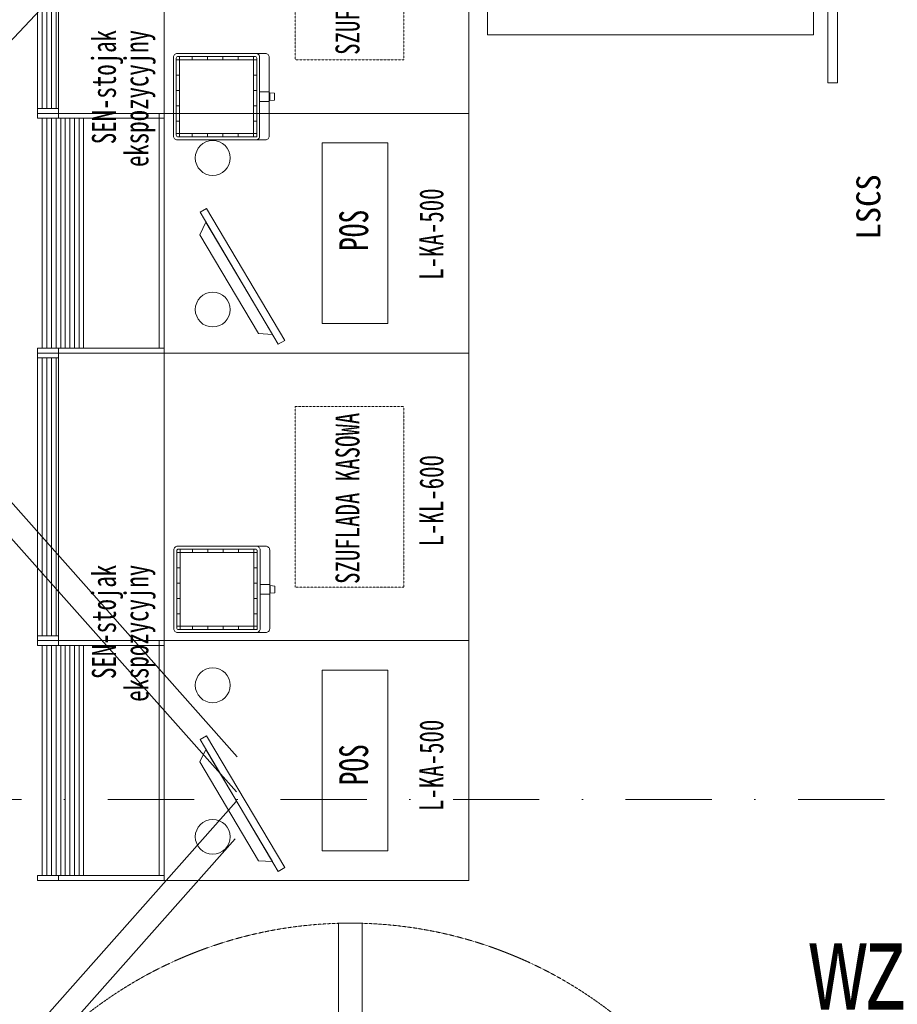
# Model space of a CAD drawing. Header units: centimetres. Extents: x -9388 to 91680, y -1419244 to 50347.
# Tile 82 of 183: x 39323 to 41154, y -706533 to -704479. Entities that reach past the tile are written whole.
import ezdxf
from ezdxf.enums import TextEntityAlignment as Align

# ---------------------------------------------------------------- set-up
doc = ezdxf.new("R2010")
doc.units = ezdxf.units.CM
for name, pattern in [('DASHED', [0.75, 0.5, -0.25]), ('HIDDEN2', [0.1875, 0.125, -0.0625]), ('Kropki i Kreski', [360, 180, -90, 0, -90])]:
    doc.linetypes.add(name, pattern=pattern)
for name, color, linetype, lineweight in [('MEBLE PKN_Nr_pióra__101', 7, 'Continuous', 5), ('MEBLE PKN_Nr_pióra__161', 7, 'Continuous', 5), ('Osie_Nr_pióra__1', 7, 'Continuous', 13), ('Osie_Nr_pióra__4', 7, 'Continuous', 13), ('Q_opisy_średnice_woda', 3, 'Continuous', 9), ('Q_podkład', 8, 'Continuous', 9), ('Strefy_Nr_pióra__7', 7, 'Continuous', 13), ('Wnętrze - umeblowanie_Nr_pióra__1', 7, 'Continuous', 13), ('Wnętrze - umeblowanie_Nr_pióra__101', 7, 'Continuous', 5)]:
    doc.layers.add(name, color=color, linetype=linetype, lineweight=lineweight)
doc.layers.add('Osie', color=7, linetype='Continuous')
doc.layers.add('Q_uwagi', color=7, linetype='Continuous', lineweight=30, true_color=0xff0101, plot=False)
doc.styles.add('Arial Narrow_____', font='ARIALN.TTF', dxfattribs={"width": 0.8})
doc.styles.add('GENERATED_STYLE_2', font='arial.ttf')
doc.styles.add('GENERATED_STYLE_3', font='calibri.ttf')

# ---------------------------------------------------------------- blocks, each defined once
blk = doc.blocks.new('Standardowy znacznik siatki_3')
at = {"layer": 'Osie_Nr_pióra__4', "linetype": 'Kropki i Kreski'}
blk.add_line((1000, 0), (17990.8, 0), dxfattribs=at)
at = {"layer": 'Osie_Nr_pióra__1', "style": 'GENERATED_STYLE_3'}
for tag, p in [('AC_MarkerText_1_0', (-125, 5.7)), ('AC_MarkerText_1_1', (19115.8, 5.7))]:
    blk.add_attdef(tag, text='', height=100, rotation=360, dxfattribs=at).set_placement(p, align=Align.MIDDLE_CENTER)
blk = doc.blocks.new('PAB.01_RZUT PRZYZIEMIA')
at = {"layer": 'MEBLE PKN_Nr_pióra__101', "color": 8, "linetype": 'Continuous'}
for p, q in [((39369.8, -704664.7), (39369.8, -704084.7)), ((39369.8, -704664.7), (39369.8, -704084.7)), ((39379.3, -704664.7), (39379.3, -704084.7)), ((39379.3, -704664.7), (39379.3, -704084.7)), ((39388.9, -704664.7), (39388.9, -704084.7)), ((39388.9, -704664.7), (39388.9, -704084.7)), ((39398.5, -704664.7), (39398.5, -704084.7)), ((39398.5, -704664.7), (39398.5, -704084.7)), ((39403.9, -704674.7), (39403.9, -704074.7)), ((39403.9, -704074.7), (39403.9, -704674.7)), ((39403.9, -704674.7), (39403.9, -704074.7)), ((39403.9, -704074.7), (39403.9, -704674.7)), ((39623.9, -704674.7), (39623.9, -704074.7)), ((39623.9, -704674.7), (39623.9, -704074.7)), ((39817.3, -704562.8), (39649.3, -704562.8)), ((39817.3, -704562.8), (39649.3, -704562.8)), ((39656.3, -704723.8), (39656.3, -704555.8)), ((39656.3, -704723.8), (39656.3, -704555.8)), ((39682.3, -704562.8), (39682.3, -704555.8)), ((39682.3, -704562.8), (39682.3, -704555.8)), ((39714.3, -704562.8), (39714.3, -704555.8)), ((39714.3, -704562.8), (39714.3, -704555.8)), ((39746.3, -704562.8), (39746.3, -704555.8)), ((39746.3, -704562.8), (39746.3, -704555.8)), ((39778.3, -704562.8), (39778.3, -704555.8)), ((39778.3, -704562.8), (39778.3, -704555.8)), ((39810.3, -704723.8), (39810.3, -704555.8)), ((39810.3, -704723.8), (39810.3, -704555.8)), ((39656.3, -704594.8), (39649.3, -704594.8)), ((39656.3, -704594.8), (39649.3, -704594.8)), ((39817.3, -704594.8), (39810.3, -704594.8)), ((39817.3, -704594.8), (39810.3, -704594.8)), ((39656.3, -704626.8), (39649.3, -704626.8)), ((39656.3, -704626.8), (39649.3, -704626.8)), ((39817.3, -704626.8), (39810.3, -704626.8)), ((39817.3, -704626.8), (39810.3, -704626.8)), ((39359.9, -704674.7), (39359.9, -704664.7)), ((39359.9, -704664.7), (39403.9, -704664.7)), ((39359.9, -704674.7), (39359.9, -704664.7)), ((39359.9, -704664.7), (39403.9, -704664.7)), ((39656.3, -704658.8), (39649.3, -704658.8)), ((39656.3, -704658.8), (39649.3, -704658.8)), ((39817.3, -704658.8), (39810.3, -704658.8)), ((39817.3, -704658.8), (39810.3, -704658.8)), ((39359.9, -704684.7), (39359.9, -704674.7)), ((39359.9, -704674.7), (39623.9, -704674.7)), ((39359.9, -704674.7), (39403.9, -704674.7)), ((39359.9, -704684.7), (39359.9, -704674.7)), ((39359.9, -704674.7), (39623.9, -704674.7)), ((39359.9, -704674.7), (39403.9, -704674.7)), ((39359.9, -704684.7), (39623.9, -704684.7)), ((39359.9, -704684.7), (39623.9, -704684.7)), ((39369.8, -705164.7), (39369.8, -704684.7)), ((39369.8, -705164.7), (39369.8, -704684.7)), ((39379.3, -705164.7), (39379.3, -704684.7)), ((39379.3, -705164.7), (39379.3, -704684.7)), ((39388.9, -705164.7), (39388.9, -704684.7)), ((39388.9, -705164.7), (39388.9, -704684.7)), ((39398.5, -705164.7), (39398.5, -704684.7)), ((39398.5, -705164.7), (39398.5, -704684.7)), ((39403.9, -704684.7), (39403.9, -704674.7)), ((39403.9, -704674.7), (39623.9, -704674.7)), ((39403.9, -704684.7), (39403.9, -704674.7)), ((39403.9, -704674.7), (39623.9, -704674.7)), ((39408.1, -705164.7), (39408.1, -704684.7)), ((39408.1, -705164.7), (39408.1, -704684.7)), ((39417.7, -705164.7), (39417.7, -704684.7)), ((39417.7, -705164.7), (39417.7, -704684.7)), ((39427.2, -705164.7), (39427.2, -704684.7)), ((39427.2, -705164.7), (39427.2, -704684.7)), ((39436.8, -705164.7), (39436.8, -704684.7)), ((39436.8, -705164.7), (39436.8, -704684.7)), ((39446.4, -705164.7), (39446.4, -704684.7)), ((39446.4, -705164.7), (39446.4, -704684.7)), ((39455.5, -705164.7), (39455.5, -704684.7)), ((39455.5, -705164.7), (39455.5, -704684.7)), ((39613.9, -705164.7), (39613.9, -704674.7)), ((39613.9, -705164.7), (39613.9, -704674.7)), ((39623.9, -705174.7), (39623.9, -704674.7)), ((39623.9, -705174.7), (39623.9, -704674.7)), ((40259.9, -704674.9), (40259.4, -704674.9)), ((40259.9, -704674.9), (40259.4, -704674.9)), ((39656.3, -704690.8), (39649.3, -704690.8)), ((39656.3, -704690.8), (39649.3, -704690.8)), ((39817.3, -704690.8), (39810.3, -704690.8)), ((39817.3, -704690.8), (39810.3, -704690.8)), ((39817.3, -704716.8), (39649.3, -704716.8)), ((39817.3, -704716.8), (39649.3, -704716.8)), ((39682.3, -704723.8), (39682.3, -704716.8)), ((39682.3, -704723.8), (39682.3, -704716.8)), ((39714.3, -704723.8), (39714.3, -704716.8)), ((39714.3, -704723.8), (39714.3, -704716.8)), ((39746.3, -704723.8), (39746.3, -704716.8)), ((39746.3, -704723.8), (39746.3, -704716.8)), ((39778.3, -704723.8), (39778.3, -704716.8)), ((39778.3, -704723.8), (39778.3, -704716.8)), ((39369.8, -705088.9), (39369.3, -705088.9)), ((39369.8, -705088.9), (39369.3, -705088.9)), ((39359.9, -705174.7), (39359.9, -705164.7)), ((39359.9, -705164.7), (39623.9, -705164.7)), ((39359.9, -705174.7), (39623.9, -705174.7)), ((39359.9, -705184.7), (39359.9, -705174.7)), ((39359.9, -705174.7), (39403.9, -705174.7)), ((39403.9, -705174.7), (39403.9, -705164.7)), ((39623.9, -705174.7), (39403.9, -705174.7))]:
    blk.add_line(p, q, dxfattribs=at)
at = {"layer": 'MEBLE PKN_Nr_pióra__101', "color": 8, "linetype": 'Continuous', "flags": 128}
for points in [[(41029, -704610.8), (41029, -701849.2), (41009, -701849.2), (41009, -704610.8)], [(41029, -704610.8), (41029, -701849.2), (41009, -701849.2), (41009, -704610.8)], [(40979, -704037.9), (40979, -704510.8), (40298.8, -704510.8), (40298.8, -704037.9)], [(40979, -704037.9), (40979, -704510.8), (40298.8, -704510.8), (40298.8, -704037.9)], [(40259.9, -704074.7), (39623.9, -704074.7), (39623.9, -704674.7), (40259.9, -704674.7)], [(40259.9, -704074.7), (39623.9, -704074.7), (39623.9, -704674.7), (40259.9, -704674.7)], [(39843.3, -704649.8), (39823.3, -704649.8), (39823.3, -704629.8), (39843.3, -704629.8)], [(39843.3, -704649.8), (39823.3, -704649.8), (39823.3, -704629.8), (39843.3, -704629.8)], [(39854.2, -704646.8), (39844.2, -704647.8), (39844.2, -704631.8), (39854.2, -704632.8)], [(39854.2, -704646.8), (39844.2, -704647.8), (39844.2, -704631.8), (39854.2, -704632.8)], [(40259.9, -704674.7), (39623.9, -704674.7), (39623.9, -705174.7), (40259.9, -705174.7)], [(40259.9, -704674.7), (39623.9, -704674.7), (39623.9, -705174.7), (40259.9, -705174.7)], [(39953.7, -704736), (39953.7, -705113.2), (40090.9, -705113.2), (40090.9, -704736)], [(39953.7, -704736), (39953.7, -705113.2), (40090.9, -705113.2), (40090.9, -704736)], [(39875.8, -705148.2), (39712.7, -704872.9), (39698.9, -704881.1), (39862.1, -705156.3)], [(39875.8, -705148.2), (39712.7, -704872.9), (39698.9, -704881.1), (39862.1, -705156.3)], [(39849.8, -705135.7), (39711.1, -704901.7), (39698.7, -704927.7), (39821, -705134.2)], [(39849.8, -705135.7), (39711.1, -704901.7), (39698.7, -704927.7), (39821, -705134.2)]]:
    blk.add_lwpolyline(points, close=True, dxfattribs=at)
blk.add_lwpolyline([(39359.9, -704674.7), (39359.9, -704074.7)], dxfattribs=at)
blk.add_lwpolyline([(39359.9, -704674.7), (39359.9, -704074.7)], dxfattribs=at)
at = {"layer": 'MEBLE PKN_Nr_pióra__101', "color": 8, "linetype": 'HIDDEN2', "flags": 128}
blk.add_lwpolyline([(39897.2, -704186), (39897.2, -704563.2), (40124.1, -704563.2), (40124.1, -704186)], close=True, dxfattribs=at)
blk.add_lwpolyline([(39897.2, -704186), (39897.2, -704563.2), (40124.1, -704563.2), (40124.1, -704186)], close=True, dxfattribs=at)
at = {"layer": 'MEBLE PKN_Nr_pióra__101', "color": 8, "linetype": 'Continuous', "flags": 128}
for points in [[(39835.3, -704729.8), (39651.3, -704729.8, -0.414214), (39643.3, -704721.8), (39643.3, -704557.8, -0.414214), (39651.3, -704549.8), (39835.3, -704549.8, -0.414214), (39843.3, -704557.8), (39843.3, -704721.8, -0.414214)], [(39643.3, -704721.8), (39643.3, -704557.8, -0.414214), (39651.3, -704549.8), (39815.3, -704549.8, -0.414214), (39823.3, -704557.8), (39823.3, -704721.8, -0.414214), (39815.3, -704729.8), (39651.3, -704729.8, -0.414214)], [(39835.3, -704729.8), (39651.3, -704729.8, -0.414214), (39643.3, -704721.8), (39643.3, -704557.8, -0.414214), (39651.3, -704549.8), (39835.3, -704549.8, -0.414214), (39843.3, -704557.8), (39843.3, -704721.8, -0.414214)], [(39643.3, -704721.8), (39643.3, -704557.8, -0.414214), (39651.3, -704549.8), (39815.3, -704549.8, -0.414214), (39823.3, -704557.8), (39823.3, -704721.8, -0.414214), (39815.3, -704729.8), (39651.3, -704729.8, -0.414214)], [(39649.3, -704719.8), (39649.3, -704559.8, -0.414214), (39653.3, -704555.8), (39813.3, -704555.8, -0.414214), (39817.3, -704559.8), (39817.3, -704723.8), (39653.3, -704723.8, -0.414214)], [(39649.3, -704719.8), (39649.3, -704559.8, -0.414214), (39653.3, -704555.8), (39813.3, -704555.8, -0.414214), (39817.3, -704559.8), (39817.3, -704723.8), (39653.3, -704723.8, -0.414214)]]:
    blk.add_lwpolyline(points, format="xyb", close=True, dxfattribs=at)
at = {"layer": 'MEBLE PKN_Nr_pióra__101', "color": 8, "linetype": 'Continuous'}
for centre in [(39725.4, -704767.7), (39725.4, -704767.7), (39725.4, -705083.9), (39725.4, -705083.9)]:
    blk.add_circle(centre, 36.4, dxfattribs=at)
at = {"layer": 'MEBLE PKN_Nr_pióra__161', "color": 8, "linetype": 'Continuous'}
for p, q in [((39359.9, -705174.7), (39359.9, -705164.7)), ((39359.9, -705174.7), (39623.9, -705174.7)), ((39359.9, -705184.7), (39359.9, -705174.7)), ((39359.9, -705174.7), (39403.9, -705174.7)), ((39403.9, -705174.7), (39403.9, -705164.7)), ((39403.9, -705774.7), (39403.9, -705174.7)), ((39623.9, -705174.7), (39403.9, -705174.7)), ((39403.9, -705174.7), (39403.9, -705774.7)), ((39623.9, -705774.7), (39623.9, -705174.7)), ((39359.9, -705184.7), (39403.9, -705184.7)), ((39369.8, -705764.7), (39369.8, -705184.7)), ((39379.3, -705764.7), (39379.3, -705184.7)), ((39388.9, -705764.7), (39388.9, -705184.7)), ((39398.5, -705764.7), (39398.5, -705184.7)), ((39818.2, -705590.7), (39650.2, -705590.7)), ((39657.2, -705751.7), (39657.2, -705583.7)), ((39683.2, -705590.7), (39683.2, -705583.7)), ((39715.2, -705590.7), (39715.2, -705583.7)), ((39747.2, -705590.7), (39747.2, -705583.7)), ((39779.2, -705590.7), (39779.2, -705583.7)), ((39811.2, -705751.7), (39811.2, -705583.7)), ((39657.2, -705622.7), (39650.2, -705622.7)), ((39818.2, -705622.7), (39811.2, -705622.7)), ((39657.2, -705654.7), (39650.2, -705654.7)), ((39818.2, -705654.7), (39811.2, -705654.7)), ((39657.2, -705686.7), (39650.2, -705686.7)), ((39818.2, -705686.7), (39811.2, -705686.7)), ((39657.2, -705718.7), (39650.2, -705718.7)), ((39818.2, -705718.7), (39811.2, -705718.7)), ((39818.2, -705744.7), (39650.2, -705744.7)), ((39683.2, -705751.7), (39683.2, -705744.7)), ((39715.2, -705751.7), (39715.2, -705744.7)), ((39747.2, -705751.7), (39747.2, -705744.7)), ((39779.2, -705751.7), (39779.2, -705744.7)), ((39359.9, -705774.7), (39359.9, -705764.7)), ((39359.9, -705764.7), (39403.9, -705764.7)), ((39359.9, -705784.7), (39359.9, -705774.7)), ((39359.9, -705774.7), (39623.9, -705774.7)), ((39359.9, -705774.7), (39403.9, -705774.7)), ((39403.9, -705784.7), (39403.9, -705774.7)), ((39403.9, -705774.7), (39623.9, -705774.7)), ((39613.9, -706264.7), (39613.9, -705774.7)), ((39623.9, -706274.7), (39623.9, -705774.7)), ((39359.9, -705784.7), (39623.9, -705784.7)), ((39369.8, -706264.7), (39369.8, -705784.7)), ((39379.3, -706264.7), (39379.3, -705784.7)), ((39388.9, -706264.7), (39388.9, -705784.7)), ((39398.5, -706264.7), (39398.5, -705784.7)), ((39408.1, -706264.7), (39408.1, -705784.7)), ((39417.7, -706264.7), (39417.7, -705784.7)), ((39427.2, -706264.7), (39427.2, -705784.7)), ((39436.8, -706264.7), (39436.8, -705784.7)), ((39446.4, -706264.7), (39446.4, -705784.7)), ((39455.5, -706264.7), (39455.5, -705784.7)), ((39359.9, -706274.7), (39359.9, -706264.7)), ((39359.9, -706264.7), (39623.9, -706264.7)), ((39403.9, -706274.7), (39403.9, -706264.7)), ((39359.9, -706274.7), (39623.9, -706274.7))]:
    blk.add_line(p, q, dxfattribs=at)
at = {"layer": 'MEBLE PKN_Nr_pióra__161', "color": 8, "linetype": 'Continuous', "flags": 128}
blk.add_lwpolyline([(39359.9, -705774.7), (39359.9, -705174.7)], dxfattribs=at)
for points in [[(40259.9, -705174.7), (39623.9, -705174.7), (39623.9, -705774.7), (40259.9, -705774.7)], [(39844.2, -705677.7), (39824.2, -705677.7), (39824.2, -705657.7), (39844.2, -705657.7)], [(39855.1, -705674.7), (39845.1, -705675.7), (39845.1, -705659.7), (39855.1, -705660.7)], [(40259.9, -705774.7), (39623.9, -705774.7), (39623.9, -706274.7), (40259.9, -706274.7)], [(39953.7, -705836), (39953.7, -706213.2), (40090.9, -706213.2), (40090.9, -705836)], [(39875.8, -706248.2), (39712.7, -705972.9), (39698.9, -705981.1), (39862.1, -706256.3)], [(39849.8, -706235.7), (39711.1, -706001.7), (39698.7, -706027.7), (39821, -706234.2)]]:
    blk.add_lwpolyline(points, close=True, dxfattribs=at)
at = {"layer": 'MEBLE PKN_Nr_pióra__161', "color": 8, "linetype": 'HIDDEN2', "flags": 128}
blk.add_lwpolyline([(39897.2, -705286), (39897.2, -705663.2), (40124.1, -705663.2), (40124.1, -705286)], close=True, dxfattribs=at)
at = {"layer": 'MEBLE PKN_Nr_pióra__161', "color": 8, "linetype": 'Continuous', "flags": 128}
for points in [[(39836.2, -705757.7), (39652.2, -705757.7, -0.414214), (39644.2, -705749.7), (39644.2, -705585.7, -0.414214), (39652.2, -705577.7), (39836.2, -705577.7, -0.414214), (39844.2, -705585.7), (39844.2, -705749.7, -0.414214)], [(39644.2, -705749.7), (39644.2, -705585.7, -0.414214), (39652.2, -705577.7), (39816.2, -705577.7, -0.414214), (39824.2, -705585.7), (39824.2, -705749.7, -0.414214), (39816.2, -705757.7), (39652.2, -705757.7, -0.414214)], [(39650.2, -705747.7), (39650.2, -705587.7, -0.414214), (39654.2, -705583.7), (39814.2, -705583.7, -0.414214), (39818.2, -705587.7), (39818.2, -705751.7), (39654.2, -705751.7, -0.414214)]]:
    blk.add_lwpolyline(points, format="xyb", close=True, dxfattribs=at)
at = {"layer": 'MEBLE PKN_Nr_pióra__161', "color": 8, "linetype": 'Continuous'}
for centre in [(39725.4, -705867.7), (39725.4, -706183.9)]:
    blk.add_circle(centre, 36.4, dxfattribs=at)
at = {"layer": 'Wnętrze - umeblowanie_Nr_pióra__101', "color": 8, "linetype": 'Continuous', "flags": 128}
blk.add_lwpolyline([(40037.5, -706364), (39987.5, -706364), (39987.5, -707264), (40012.5, -707264, -1), (40012.5, -707284), (39987.5, -707284), (39987.5, -707334), (40037.5, -707334), (40037.5, -707284), (40012.5, -707284, -1), (40012.5, -707264), (40037.5, -707264)], format="xyb", close=True, dxfattribs=at)
at = {"layer": 'Wnętrze - umeblowanie_Nr_pióra__101', "color": 8, "linetype": 'DASHED'}
blk.add_arc((40012.5, -707254), 890, 40.1759, 139.8241, dxfattribs=at)
at = {"layer": 'Osie', "color": 8, "linetype": 'Continuous', "zscale": 1000, "rotation": 359.999997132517}
blk.add_blockref('Standardowy znacznik siatki_3', (30584.3, -706106.3), dxfattribs=at)
at = {"layer": 'Strefy_Nr_pióra__7', "color": 8, "linetype": 'Continuous', "attachment_point": 9, "rotation": 90, "style": 'GENERATED_STYLE_2'}
for s, insert, char_height in [('\\A1;{\\W0.700000x;\\fMS Gothic|b0|i0|c238|p49;SZUFLADA KASOWA}', (40032.4, -704195.4), 50), ('\\A1;{\\W0.700000x;\\fMS Gothic|b0|i0|c238|p49;L-KA-500}', (40207.4, -704831.3), 50), ('\\A1;{\\W0.700000x;\\fMS Gothic|b0|i0|c238|p49;POS}', (40050.6, -704875.9), 60), ('\\A1;{\\W0.700000x;\\fMS Gothic|b0|i0|c238|p49;SZUFLADA KASOWA}', (40032.4, -705299.2), 50), ('\\A1;{\\W0.700000x;\\fMS Gothic|b0|i0|c238|p49;L-KL-600}', (40207.4, -705387.5), 50), ('\\A1;{\\W0.700000x;\\fMS Gothic|b0|i0|c238|p49;L-KA-500}', (40207.4, -705939.5), 50), ('\\A1;{\\W0.700000x;\\fMS Gothic|b0|i0|c238|p49;POS}', (40050.6, -705990.8), 60)]:
    blk.add_mtext(s, dxfattribs=dict(at, insert=insert, char_height=char_height))
at = {"layer": 'Strefy_Nr_pióra__7', "color": 8, "linetype": 'Continuous', "char_height": 50, "attachment_point": 9, "rotation": 90, "line_spacing_factor": 0.81512, "style": 'GENERATED_STYLE_2'}
for insert in [(39606.4, -704500.8), (39606.4, -705616.5)]:
    blk.add_mtext('\\A1;{\\W0.700000x;\\fMS Gothic|b0|i0|c238|p49;SEN-stojak\\P\\fMS Gothic|b0|i0|c238|p49;ekspozycyjny}', dxfattribs=dict(at, insert=insert))
at = {"layer": 'Wnętrze - umeblowanie_Nr_pióra__1', "color": 8, "linetype": 'Continuous', "insert": (41119.2, -704801.8), "char_height": 50, "attachment_point": 9, "rotation": 90, "style": 'GENERATED_STYLE_2'}
blk.add_mtext('\\A1;{\\fMS Gothic|b0|i0|c238|p49;LSCS}', dxfattribs=at)
blk = doc.blocks.new('A$C674EB6B2')
at = {"layer": 'Q_uwagi', "linetype": 'Continuous'}
for p, q in [((-1049.8, -3197.7), (-95.7, -2183)), ((-1049.8, -3218), (-147.2, -4234.3)), ((-1049.8, -3293.3), (-149, -4307.6)), ((-149.5, -4327.5), (-1049.8, -5343)), ((-1049.8, -5418.4), (-151.5, -4405.1))]:
    blk.add_line(p, q, dxfattribs=at)

msp = doc.modelspace()

# ---------------------------------------------------------------- block references
at = {"layer": 'Q_podkład'}
msp.add_blockref('PAB.01_RZUT PRZYZIEMIA', (0, 0), dxfattribs=at)

# ---------------------------------------------------------------- next in the draw order: block references
at = {"layer": 'Q_uwagi'}
msp.add_blockref('A$C674EB6B2', (39923.8, -701782.8), dxfattribs=at)

# ---------------------------------------------------------------- next in the draw order: texts
at = {"layer": 'Q_opisy_średnice_woda', "style": 'Arial Narrow_____', "width": 0.8}
msp.add_text('wz Ø17', height=180, dxfattribs=at).set_placement((41250.1, -706454.2), align=Align.MIDDLE_CENTER)

doc.saveas('drawing.dxf')
